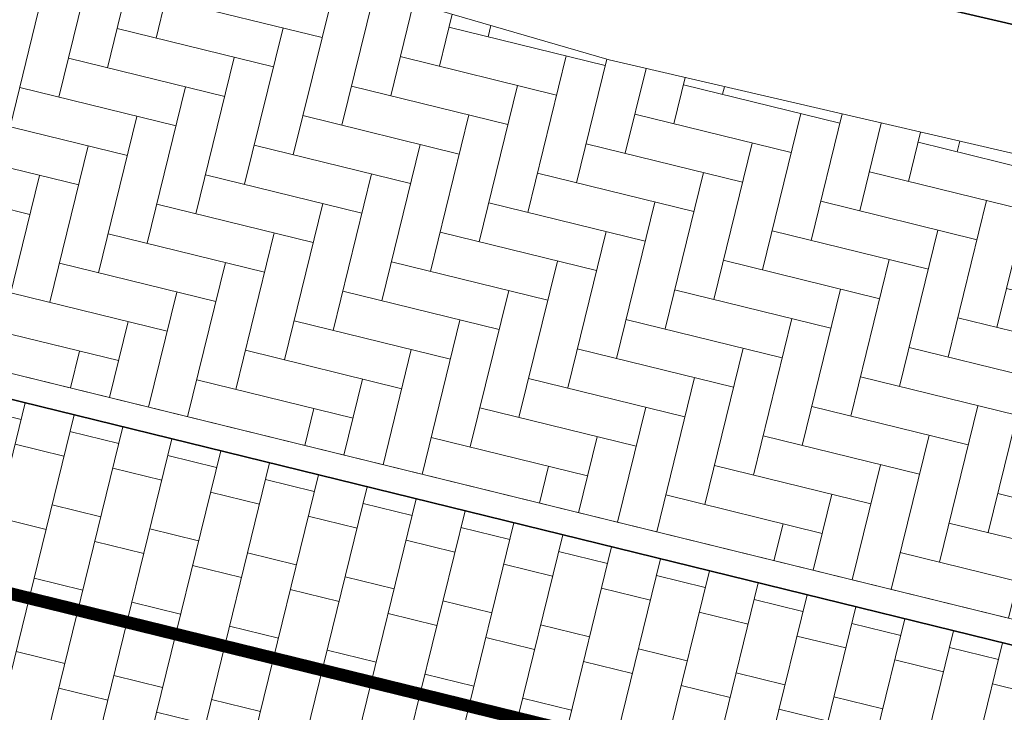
# Model space of a CAD drawing. Header units: metres. Extents: x 196674 to 197628, y 355499 to 356232.
# Tile 15 of 209: x 196950.76 to 196958.59, y 355758.31 to 355763.81. Entities that reach past the tile are written whole.
import ezdxf

# ---------------------------------------------------------------- set-up
doc = ezdxf.new("R2010")
doc.units = ezdxf.units.M
doc.linetypes.add('VW-30270_STREEP', pattern=[3, 0.3, -2.7])
doc.linetypes.add('ZZ-SYSTEEMGRENS-SO', pattern=[5, 4, -1])
doc.layers.add('N-WE-VH-HULPLIJN-G', color=40, linetype='Continuous', lineweight=5, plot=False)
doc.layers.add('N-WE-VH-KANTOPSLUITING_ACHTERKANTBAND-G', color=50, linetype='Continuous', lineweight=18)
for name, color, linetype, lineweight, true_color in [('N-WE-VH-KANTOPSLUITING_GELEIDEBAND_50 200-G', 1, 'Continuous', 35, 0xff0000), ('N-WE-VH-OPENVERHARDING_STRAATBAKSTEEN_ROOD_ELLEBOOG_LINGE-A', 7, 'Continuous', 5, 0xdaaea0), ('N-WE-VH-OPENVERHARDING_TEGEL_200x300_FIETSPAD_ROOD-A', 7, 'Continuous', 5, 0xe04d68), ('N-WE-VW-MARKERING_LANGS_STREEP_30270_010-G', 7, 'VW-30270_STREEP', 13, 0xffffff), ('X-XX-AL-GRENS_SYSTEEMGRENS-G', 7, 'ZZ-SYSTEEMGRENS-SO', 35, 0xd60036)]:
    doc.layers.add(name, color=color, linetype=linetype, lineweight=lineweight, true_color=true_color)

msp = doc.modelspace()

# ---------------------------------------------------------------- hatches: boundary and pattern name
at = {"layer": 'N-WE-VH-OPENVERHARDING_STRAATBAKSTEEN_ROOD_ELLEBOOG_LINGE-A', "true_color": 0xb05e45}
h = msp.add_hatch(dxfattribs=at)
h.set_pattern_fill('AVH-ROO_BSS_LINGEFRMT_ELLEBOOG', color=25, scale=4, angle=346.2130756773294, pattern_type=2)
h.set_pattern_definition([(346.2130756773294, (0, 0), (0.3870401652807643, 0.2345205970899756), [1.28, -0.64]), (256.2130756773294, (0.228779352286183, 0.9323411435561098), (0.3870401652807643, 0.2345205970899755), [1.28, -0.64])])
edge = h.paths.add_edge_path()
edge.add_line((196964.9628759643, 355761.2874432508), (196955.4503934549, 355763.4891045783))
edge.add_line((196955.4503934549, 355763.4891045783), (196953.0114696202, 355764.2014327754))
edge.add_line((196953.0114696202, 355764.2014327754), (196945.7692967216, 355765.9867183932))
edge.add_line((196945.7692967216, 355765.9867183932), (196940.9624771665, 355767.2621719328))
edge.add_line((196940.9624771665, 355767.2621719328), (196940.4323156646, 355767.4116583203))
edge.add_line((196940.4323156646, 355767.4116583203), (196939.4051307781, 355763.7686919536))
edge.add_line((196939.4051307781, 355763.7686919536), (196978.2407025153, 355754.2391576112))
edge.add_arc((197002.0242226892, 355851.1637890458), 99.80000005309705, 256.2130756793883, 258.889900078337)
edge.add_line((196982.7932673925, 355753.2341695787), (196981.5793124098, 355757.3354283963))
edge.add_line((196981.5793124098, 355757.3354283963), (196976.2579446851, 355758.6373522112))
edge.add_line((196976.2579446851, 355758.6373522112), (196971.6979793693, 355759.7286055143))
edge.add_line((196971.6979793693, 355759.7286055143), (196966.013846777, 355761.0441963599))
edge.add_line((196966.013846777, 355761.0441963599), (196965.8587313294, 355760.3863640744))
edge.add_line((196965.8587313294, 355760.3863640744), (196964.8232830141, 355760.5951504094))
edge.add_line((196964.8232830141, 355760.5951504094), (196964.9628759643, 355761.2874432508))
at = {"layer": 'N-WE-VH-OPENVERHARDING_TEGEL_200x300_FIETSPAD_ROOD-A'}
h = msp.add_hatch(dxfattribs=at)
h.set_pattern_fill('AVH-TEGEL_200X300_HALFST', color=256, scale=2, angle=256.2130756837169, pattern_type=2)
h.set_pattern_definition([(256.2130756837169, (0, 0), (0.3884754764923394, -0.09532473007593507), []), (346.2130756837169, (0, 0), (0.1429870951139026, 0.582713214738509), [0.4, -0.4]), (346.2130756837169, (-0.09532473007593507, -0.3884754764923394), (0.1429870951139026, 0.582713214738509), [-0.4, 0.4])])
edge = h.paths.add_edge_path()
edge.add_line((196939.3574684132, 355763.5744542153), (196938.6425329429, 355760.6608881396))
edge.add_line((196938.6425329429, 355760.6608881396), (196977.4781047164, 355751.1313537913))
edge.add_arc((197002.0242227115, 355851.1637889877), 102.9999999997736, 256.2130756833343, 259.8165633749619)
edge.add_line((196983.8138004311, 355749.7863727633), (196982.8573028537, 355753.0178304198))
edge.add_arc((197002.024222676, 355851.1637889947), 100.000000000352, 256.2130756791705, 258.94978725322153, ccw=False)
edge.add_line((196978.1930401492, 355754.0449198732), (196939.3574684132, 355763.5744542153))

# ---------------------------------------------------------------- linework, layer by layer
at = {"layer": 'N-WE-VH-HULPLIJN-G', "flags": 128}
msp.add_lwpolyline([(196966.013846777, 355761.0441963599), (196965.8587313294, 355760.3863640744), (196964.8232830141, 355760.5951504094), (196964.9628759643, 355761.2874432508), (196955.4503934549, 355763.4891045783), (196953.0114696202, 355764.2014327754), (196945.7692967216, 355765.9867183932), (196940.9624771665, 355767.2621719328), (196936.576, 355768.499)], dxfattribs=at)
for points in [[(196964.9628759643, 355761.2874432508), (196955.4503934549, 355763.4891045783), (196953.0114696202, 355764.2014327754), (196945.7692967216, 355765.9867183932), (196940.9624771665, 355767.2621719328), (196940.4323156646, 355767.4116583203), (196939.4051307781, 355763.7686919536), (196978.2407025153, 355754.2391576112, 0.01168038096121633), (196982.7932673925, 355753.2341695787), (196981.5793124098, 355757.3354283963), (196976.2579446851, 355758.6373522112), (196971.6979793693, 355759.7286055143), (196966.013846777, 355761.0441963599), (196965.8587313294, 355760.3863640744), (196964.8232830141, 355760.5951504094)], [(196939.3574684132, 355763.5744542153), (196938.6425329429, 355760.6608881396), (196977.4781047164, 355751.1313537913, 0.01572447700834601), (196983.8138004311, 355749.7863727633), (196982.8573028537, 355753.0178304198, -0.0119417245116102), (196978.1930401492, 355754.0449198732)]]:
    msp.add_lwpolyline(points, format="xyb", close=True, dxfattribs=at)
at = {"layer": 'N-WE-VH-KANTOPSLUITING_ACHTERKANTBAND-G', "flags": 128}
msp.add_lwpolyline([(196848.7404560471, 355916.8650432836), (196850.8308011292, 355911.6048432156, -0.04938916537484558), (196852.5546094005, 355905.6000674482), (196852.9441035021, 355903.469998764, 0.04938916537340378), (196854.4830238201, 355898.1092683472), (196891.173383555, 355805.7806693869, 0.2425756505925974), (196939.4051307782, 355763.7686919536), (196978.240702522, 355754.2391576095, 0.01194172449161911), (196982.8956366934, 355753.2141223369, 0.01194172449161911)], format="xyb", dxfattribs=at)
at = {"layer": 'N-WE-VH-KANTOPSLUITING_GELEIDEBAND_50 200-G', "ltscale": 0.2, "flags": 128}
msp.add_lwpolyline([(196925.7306298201, 355768.4594475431, 0.05183884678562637), (196939.3574684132, 355763.5744542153), (196978.193040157, 355754.0449198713, 0.01194172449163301), (196982.8573028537, 355753.0178304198)], format="xyb", dxfattribs=at)
at = {"layer": 'N-WE-VW-MARKERING_LANGS_STREEP_30270_010-G', "const_width": 0.1, "flags": 128}
msp.add_lwpolyline([(196999.6672429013, 355749.0922282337, 0.00691777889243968), (196990.0263284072, 355750.3753941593, -0.03054558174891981), (196977.8355724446, 355752.5881368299), (196939.0000006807, 355762.1176711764, -0.07787341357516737), (196918.5761640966, 355770.6580424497)], format="xyb", dxfattribs=at)
at = {"layer": 'X-XX-AL-GRENS_SYSTEEMGRENS-G', "ltscale": 0.5, "flags": 128}
msp.add_lwpolyline([(197173.0845801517, 355664.4267221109), (197172.678291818, 355658.1040395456), (197176.2062336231, 355657.9276386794), (197179.6585214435, 355660.8258546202), (197196.8460500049, 355641.1849859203), (197196.618113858, 355640.9851655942), (197203.3658004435, 355633.2880423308), (197204.598351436, 355636.2035375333), (197206.181120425, 355637.5931654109), (197210.3450714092, 355632.9793581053), (197211.1344663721, 355633.8542043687), (197215.577003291, 355630.1111014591), (197222.812057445, 355638.6980935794), (197225.7729980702, 355636.1981525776), (197252.4997837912, 355613.6295939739), (197256.3974516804, 355618.2471244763), (197230.4350738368, 355640.1698336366), (197234.5465854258, 355645.0395252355), (197230.9951246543, 355648.102425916), (197227.7363916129, 355651.014992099), (197227.7150354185, 355650.9915016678), (197227.3858924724, 355651.2966605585), (197230.5297411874, 355654.3837220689), (197222.7747070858, 355662.5864016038), (197213.3031688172, 355673.0409596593), (197208.7438719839, 355679.5515306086), (197204.6678372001, 355688.2834966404), (197202.9207222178, 355693.3147658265), (197202.5296188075, 355695.8358091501), (197209.2561496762, 355696.7388380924), (197208.765603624, 355699.4053961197), (197208.8375775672, 355699.4157603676), (197208.4960738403, 355702.0476424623), (197209.7550059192, 355702.1614664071), (197209.6289773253, 355703.3557373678), (197209.431316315, 355705.9322142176), (197209.3853665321, 355708.5054020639), (197209.4909423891, 355711.0763696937), (197209.825975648, 355714.406320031), (197209.1003553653, 355714.700446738), (197209.2732684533, 355715.2254737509), (197208.7827839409, 355715.4092287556), (197209.8333840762, 355718.2914021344), (197204.6571410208, 355720.1605124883), (197206.9259623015, 355726.3911903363), (197207.3755778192, 355727.6258113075), (197205.6951706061, 355728.2354618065), (197201.970541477, 355729.6509828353, -0.03199396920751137), (197199.2658455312, 355725.4928494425), (197194.4988616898, 355729.2364659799), (197191.8020115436, 355731.3330088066), (197190.6829954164, 355730.2418318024), (197188.9323846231, 355731.7580333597, 0.01582069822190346), (197191.308975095, 355733.798286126), (197190.5246250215, 355734.700084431), (197189.8547559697, 355735.4391273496), (197188.5065648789, 355737.3969406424), (197188.3768484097, 355737.5504837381), (197186.2264232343, 355740.6599554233), (197185.4143065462, 355740.8273772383), (197177.0047230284, 355735.000759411), (197161.0308464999, 355735.7499021), (197143.9921317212, 355736.546230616), (197117.3114725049, 355737.8750504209), (197104.5701917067, 355738.4152468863), (197089.3270001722, 355739.2400485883), (197089.4979420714, 355743.4763910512), (197087.6423294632, 355744.6045541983), (197087.2320594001, 355744.8539874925), (197086.4302028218, 355745.4612094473), (197085.6301577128, 355746.0670596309), (197084.2515270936, 355747.3631431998), (197083.0033431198, 355748.790046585), (197081.9521148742, 355750.2640411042), (197081.052108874, 355751.8364435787), (197080.680597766, 355752.6629727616), (197080.3089695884, 355753.4897623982), (197079.7287775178, 355755.2084983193), (197079.3027229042, 355757.0287405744), (197079.0552433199, 355758.8767777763), (197078.9881413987, 355760.748092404), (197079.0484954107, 355761.6954089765), (197079.4901165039, 355761.5482019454), (197081.8987959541, 355767.3947458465), (197083.4122910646, 355769.9863346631), (197084.9290730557, 355772.1438856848), (197085.2777218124, 355772.6391357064), (197085.9504292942, 355773.4546849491), (197087.2615113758, 355775.0451778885), (197089.4568843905, 355777.2328139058), (197092.7058230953, 355779.8115121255), (197090.7255592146, 355782.8612331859), (197090.5279328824, 355783.1655891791), (197094.0593130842, 355784.7965387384), (197089.240221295, 355793.944965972), (197079.8514273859, 355789.6587774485), (197073.1066642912, 355808.1301448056), (197062.6964714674, 355839.0387078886), (197050.201550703, 355834.8591941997), (197054.256388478, 355823.4068109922), (197060.9054150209, 355805.9824325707), (197064.0917084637, 355798.9340248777), (197065.6061934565, 355785.3714584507), (197066.4118943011, 355778.1591798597), (197064.2976158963, 355775.7696807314), (197061.8930028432, 355773.065075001), (197059.8798242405, 355770.937906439), (197059.567781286, 355770.7063368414), (197054.395078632, 355766.8676324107), (197050.1449273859, 355764.4954855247), (197046.646028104, 355763.2036366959), (197046.6485450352, 355763.1967402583), (197042.8018864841, 355761.7681380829), (197042.6247659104, 355761.7025895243), (197032.2172606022, 355760.2665015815), (197022.1724443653, 355758.1057256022), (197022.1490316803, 355758.1349914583), (197018.4791559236, 355757.3507739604), (197017.1834583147, 355757.8590001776), (197013.9320116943, 355762.4906063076), (197012.2359937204, 355764.9334332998), (197011.548662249, 355765.9454268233), (197009.5874376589, 355768.7952768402), (197008.1879451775, 355770.6627745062), (197008.1739746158, 355770.651876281), (197004.3621297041, 355775.7021426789), (197000.7500667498, 355780.6711859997), (196997.3281167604, 355785.4310589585), (196992.0624097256, 355792.5561596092), (196987.5636689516, 355799.6503659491), (196980.2918957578, 355812.3582609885), (196971.7451011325, 355828.1610038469), (196956.4456734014, 355821.2458726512), (196960.0166344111, 355812.4100996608), (196962.4976294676, 355807.0886023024, -0.6085831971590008), (196961.4131292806, 355806.2394416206), (196970.6320923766, 355792.5786144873), (196976.225457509, 355784.303374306), (196982.879968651, 355776.9163582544), (196982.5041383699, 355776.476222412), (196987.7472751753, 355765.3430715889), (196990.3620391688, 355759.9089379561), (196989.6128942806, 355758.3801676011), (196986.801356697, 355757.089894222), (196981.5916446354, 355758.3619052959), (196976.4931413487, 355759.6093032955), (196973.9250311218, 355760.2238822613), (196971.9270970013, 355760.7020113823), (196970.093883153, 355761.1263081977), (196965.2690985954, 355762.243003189), (196955.7026120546, 355764.457163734), (196954.8259486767, 355764.7114400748), (196955.7288446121, 355765.5914382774), (196946.4199106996, 355767.8862061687), (196945.5109518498, 355767.0898728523), (196943.3561815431, 355767.6616250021), (196942.0243707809, 355768.0150110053), (196940.699224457, 355768.3753913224), (196937.911680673, 355769.161377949), (196937.9158913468, 355769.1720679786), (196934.1448626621, 355770.5833311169), (196931.0328001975, 355771.949971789), (196928.1497259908, 355773.3159879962), (196926.2238803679, 355774.3657393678), (196926.7008714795, 355775.2077771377), (196923.9720996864, 355776.8118532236), (196922.1171638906, 355777.9575551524), (196917.5440237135, 355780.8012867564), (196917.0166342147, 355779.9474843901), (196915.4224701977, 355780.9309636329), (196913.0167641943, 355782.4772167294), (196912.757872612, 355782.6539056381), (196911.190523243, 355783.7714957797), (196908.5042566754, 355786.2619442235), (196907.2206986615, 355787.4460719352), (196905.8442773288, 355789.1071714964), (196903.2522146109, 355793.7425243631), (196899.3236920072, 355801.1348770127), (196896.7844047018, 355806.8801932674), (196892.3931631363, 355816.7971943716), (196889.396342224, 355823.7408055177), (196885.4294056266, 355833.1531130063), (196886.3148759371, 355833.6745129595), (196885.0357126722, 355834.4994199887), (196884.9096875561, 355834.6903417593), (196883.5318420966, 355838.2464489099), (196881.8574062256, 355842.456115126), (196879.7964254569, 355847.3435551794), (196879.5508475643, 355847.9274201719), (196877.9207976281, 355851.9810838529), (196875.2708346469, 355858.5729917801), (196872.6243587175, 355865.1536886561), (196870.4789281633, 355870.5362599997), (196868.3870366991, 355875.7889875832), (196865.3800609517, 355883.3409266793), (196863.5295936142, 355887.9873007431), (196863.4110328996, 355888.2849971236), (196862.7400305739, 355889.9711056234), (196863.0622626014, 355890.0962442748), (196861.3970005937, 355894.1395962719), (196861.4037374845, 355894.142038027), (196859.229652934, 355899.4431236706), (196859.0298403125, 355899.3580359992), (196858.8952095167, 355899.696553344), (196858.3959365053, 355900.9492390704), (196849.546747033, 355923.1807260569), (196850.1922005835, 355924.6939033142), (196860.258528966, 355928.6657372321), (196869.5490503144, 355931.0234685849), (196873.3453938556, 355931.8019435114), (196886.2438454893, 355935.4284136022), (196898.3098795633, 355938.5764862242), (196898.3110943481, 355938.5724965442), (196903.1917021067, 355939.7712405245), (196904.7097162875, 355939.0568809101), (196905.0282216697, 355938.2924679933), (196909.0130922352, 355939.952830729), (196908.2642147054, 355942.2627148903), (196902.9799573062, 355958.738663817), (196902.4497829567, 355960.2008490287), (196901.8115777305, 355961.6192158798), (196900.9680556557, 355963.3204536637), (196898.0063144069, 355968.7541705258), (196894.5625896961, 355975.3226559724), (196892.3896866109, 355979.4813913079), (196888.5416758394, 355987.5664713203), (196887.4815956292, 355987.0834539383), (196885.6442474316, 355986.3271839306), (196885.5076204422, 355986.6344104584), (196873.7642690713, 355982.4273955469), (196860.8311621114, 355977.7025315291), (196860.6501748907, 355978.1868262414), (196859.8859481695, 355980.2917607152), (196853.3128873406, 355977.7107309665), (196853.73029577, 355976.6477246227), (196849.4907683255, 355974.9886047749), (196849.0872389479, 355976.0301083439), (196843.9608105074, 355973.9918913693), (196837.8119168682, 355989.4043746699), (196834.5901124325, 355988.2958011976), (196829.2277835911, 355986.0429299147), (196828.1156368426, 355985.4996470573), (196826.3328622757, 355984.7522034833), (196824.2538081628, 355989.7933135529), (196823.3493071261, 355989.4238303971), (196821.5217528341, 355993.9636112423), (196822.4415567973, 355994.327010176), (196811.4142395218, 356022.6098143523), (196811.1941616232, 356022.5241126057), (196809.0787073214, 356027.7608173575), (196808.1570951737, 356027.399245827), (196802.10045471, 356042.8370581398), (196803.0324375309, 356043.2047289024), (196801.2251267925, 356047.7859519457), (196800.9629805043, 356047.6825342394), (196799.5580754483, 356051.2186581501), (196798.9326303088, 356050.9700967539), (196795.7620501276, 356058.7913388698), (196785.962956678, 356083.7526770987), (196782.5256602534, 356092.3853087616), (196783.4607012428, 356092.7526788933), (196781.019036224, 356098.8045971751), (196780.1137519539, 356098.4428009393), (196778.7301102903, 356101.9178165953), (196774.5320198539, 356112.348299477), (196772.2902714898, 356117.515377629), (196776.44078803, 356119.079716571), (196791.849465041, 356131.7811384), (196790.0748953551, 356134.2200693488), (196802.0204483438, 356142.8516660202), (196802.0676224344, 356142.8083428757), (196807.6543048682, 356146.8198669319), (196821.3261595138, 356152.9520820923), (196824.118863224, 356147.8038902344), (196826.9348279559, 356140.6494155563), (196826.9667213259, 356140.5675271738), (196829.5085456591, 356133.5350799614), (196829.5777539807, 356133.3434260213), (196832.2898444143, 356127.7055041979), (196833.7548698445, 356124.6604513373), (196834.9901440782, 356122.0931766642), (196835.0225480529, 356122.0325953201), (196835.1990731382, 356121.7003128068), (196837.0506620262, 356117.8328811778), (196837.4462851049, 356117.0125892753), (196839.1926216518, 356113.3926815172), (196841.4323661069, 356114.511984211), (196841.8392721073, 356113.6336860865), (196848.0955434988, 356116.517072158), (196847.6769788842, 356117.425259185), (196852.5147321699, 356119.6548795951), (196850.4481800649, 356123.3458274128), (196845.5717484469, 356132.2801574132), (196843.8176550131, 356136.7414412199), (196842.4688873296, 356140.1178663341), (196840.0819394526, 356146.0228419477), (196839.9684512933, 356146.3257976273), (196837.6473192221, 356152.5214195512), (196836.4018865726, 356158.1741344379), (196834.8989662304, 356157.8391461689), (196833.0580044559, 356165.8451506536), (196834.6039987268, 356166.1812686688), (196833.231549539, 356172.4004655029), (196818.5547710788, 356168.2850407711), (196819.0904617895, 356165.4031631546), (196818.6774567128, 356164.7734485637), (196805.8544307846, 356160.1790812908), (196763.847697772, 356130.3813046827), (196763.5509762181, 356130.4127969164), (196762.5818188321, 356130.5249803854), (196761.7183121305, 356129.7086118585, 0.04730650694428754), (196752.2297252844, 356136.4176360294), (196747.6793319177, 356140.070134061), (196742.0814451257, 356144.4630395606), (196738.7537234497, 356147.2546337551), (196734.7560397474, 356150.8499354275), (196729.666907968, 356145.2019173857), (196729.4110213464, 356144.9179294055), (196728.5373751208, 356145.25504501), (196726.9098917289, 356145.8830452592), (196726.6614752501, 356145.2392657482), (196726.5077088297, 356145.3668838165), (196724.5966113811, 356147.0002316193), (196723.2386024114, 356148.3499242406), (196720.9989937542, 356150.8008754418), (196719.8259691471, 356152.0571855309), (196717.8551161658, 356153.8806850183), (196716.3066054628, 356155.1783671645), (196713.4920412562, 356157.0380855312), (196712.711518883, 356157.526736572), (196710.5865978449, 356158.6597682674), (196709.0460740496, 356159.8798850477, -0.1436820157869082), (196707.9944026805, 356162.614189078), (196707.7956403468, 356165.0395700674), (196705.255843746, 356165.9921554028), (196703.9080476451, 356165.8817021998), (196704.296213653, 356161.5859622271), (196704.322643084, 356161.4572245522), (196699.9945406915, 356161.1598107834), (196700.4765585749, 356140.6409319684, -0.8375811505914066), (196697.1042396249, 356117.7401990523), (196690.2804314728, 356092.1839640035, 0.01148923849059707), (196682.1238954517, 356058.6533288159), (196678.2447453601, 356040.9444071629), (196676.8078900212, 356034.3849397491), (196676.7367004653, 356034.0373672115), (196673.76097036, 356020.1679628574), (196685.4972137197, 356017.0123139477), (196688.4141098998, 356023.4875724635), (196684.7023326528, 356025.1594317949), (196684.8709302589, 356032.3200466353), (196686.954459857, 356036.67925281), (196701.2270857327, 356066.3816892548), (196697.4228360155, 356068.2135735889), (196701.9253072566, 356087.990611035), (196702.113404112, 356090.4525884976), (196703.1938799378, 356090.1812386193), (196704.7481254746, 356094.7148607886), (196705.3277865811, 356095.9075069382), (196706.1690198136, 356096.9042763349), (196707.142583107, 356097.5850231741), (196708.3354430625, 356098.0646037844), (196709.2981925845, 356097.8962027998), (196710.1314496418, 356097.4912135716), (196711.0135994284, 356096.7398888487), (196711.613187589, 356094.6944549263), (196715.3306055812, 356098.6467015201), (196723.1713741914, 356104.959617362), (196732.8379125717, 356111.0407349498), (196733.3237033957, 356110.1763676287), (196733.395023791, 356110.047721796, 0.4142124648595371), (196734.754474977, 356109.6579975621), (196736.9542150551, 356108.9736747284, -0.02164444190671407), (196739.4192796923, 356107.5715157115, 0.0006306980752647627), (196739.4214182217, 356107.5701773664, -0.2262979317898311), (196739.4250952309, 356107.5644124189), (196739.8764398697, 356106.708415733), (196739.5816296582, 356106.4366577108), (196740.3007240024, 356104.7008456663), (196740.9509263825, 356104.9922062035), (196741.9809548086, 356103.0387080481), (196744.8395286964, 356104.2229286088, -0.3990416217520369), (196746.5871881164, 356103.5518771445), (196746.6513408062, 356103.3996378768), (196746.689370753, 356103.0266088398), (196746.4151777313, 356101.5848105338), (196747.429397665, 356101.3609511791), (196747.5333455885, 356101.2994572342), (196747.5384435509, 356101.2929342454), (196766.0705486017, 356056.7132555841), (196765.1623874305, 356056.3282861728), (196767.2394890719, 356051.1270879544), (196768.1793575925, 356051.5344794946), (196771.4711978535, 356043.8233024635), (196774.40164759, 356036.7635904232), (196774.0151730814, 356036.5839879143), (196774.7283105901, 356034.7171646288), (196775.4376722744, 356034.2825268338), (196775.853972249, 356033.3023071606), (196775.6600364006, 356032.5504327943), (196776.765634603, 356029.8908119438), (196776.718840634, 356029.8583752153), (196777.0974306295, 356028.7594125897), (196777.9658206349, 356027.7189745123), (196778.0591666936, 356026.3169710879), (196778.4461698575, 356025.4565066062), (196778.8262353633, 356024.4427094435), (196778.82622122, 356024.4427022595), (196778.8266270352, 356024.4416646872), (196779.3783198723, 356022.97006407), (196779.3990069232, 356022.9782259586), (196780.7255773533, 356019.5865020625), (196780.754093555, 356019.5982524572), (196782.2401021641, 356015.8367131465), (196783.4327975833, 356012.7766123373), (196782.5021506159, 356012.4159202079), (196784.7325956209, 356006.6609931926), (196786.038590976, 356007.1671596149), (196787.6956637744, 356002.99373992), (196787.5357676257, 356002.9336515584), (196788.527525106, 356000.4577747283), (196788.2725773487, 356000.3582829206), (196788.9724314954, 355999.1126709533), (196789.3908675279, 355998.5302971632), (196789.7536275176, 355998.0254125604), (196789.9147147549, 355996.5999778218), (196790.4410486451, 355995.4737364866), (196790.4469192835, 355995.47546678), (196790.6242366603, 355994.9662783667), (196790.9335315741, 355995.0883984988), (196793.8902314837, 355987.5860400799), (196793.7542048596, 355987.5476454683), (196795.505857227, 355983.2445885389), (196795.6242983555, 355983.312781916), (196796.991807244, 355979.8198586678), (196797.0047048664, 355979.7233568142), (196796.9933585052, 355979.6824914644), (196796.9669683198, 355979.6505170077), (196796.822975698, 355979.5766059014), (196795.3985459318, 355979.0322727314), (196797.1469514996, 355974.4569848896), (196797.1501836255, 355974.4582530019), (196795.4187218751, 355970.4877992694), (196796.2201695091, 355969.6560949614), (196797.0849824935, 355967.4537241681), (196798.9466017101, 355968.1847329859), (196800.5529653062, 355968.8170288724), (196800.6150046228, 355968.7023501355), (196800.8616512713, 355968.7744826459), (196801.6407865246, 355967.8232749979), (196801.6785991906, 355967.7771113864), (196801.6961792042, 355966.4146603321), (196801.7040832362, 355965.8020978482, 0.2098831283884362), (196802.0368526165, 355965.0700742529, 0.1229137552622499), (196802.0944480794, 355964.5891732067), (196802.9107575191, 355962.4451987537), (196803.0986146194, 355962.5296289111, 0.04929694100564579), (196803.2118388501, 355962.3687718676), (196804.3748923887, 355961.0206686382), (196804.4152792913, 355960.973855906), (196804.4401436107, 355960.2826278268), (196804.4459236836, 355960.1212617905), (196803.9148513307, 355960.1157297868), (196805.8237591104, 355955.3454282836), (196806.4277367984, 355955.633371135), (196806.6532355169, 355955.5186944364), (196807.0270248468, 355954.5686016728), (196806.896691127, 355954.2200849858), (196806.3685258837, 355953.9064868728), (196808.2467157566, 355949.1968786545), (196809.0713129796, 355949.5131897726), (196810.7611227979, 355945.21653999), (196812.8164223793, 355939.9905657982), (196815.7958787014, 355932.7153467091), (196817.2786866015, 355929.1286764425), (196819.2233460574, 355924.3463577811), (196820.974699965, 355919.8030463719), (196821.7022264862, 355917.7120897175), (196822.8275510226, 355914.9902061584), (196826.5518493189, 355905.5439142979), (196827.5083210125, 355903.1053161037), (196827.5308293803, 355903.1196992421), (196828.5703350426, 355900.3870734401, 0.1057314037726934), (196828.7975064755, 355900.0358952, 0.1359501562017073), (196828.9295866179, 355899.5185573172), (196829.4561675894, 355898.5993144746), (196829.938950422, 355897.0408730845, 0.1142322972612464), (196830.1661458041, 355896.6512290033, 0.1021066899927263), (196830.23636084, 355896.2531616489), (196830.8234352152, 355894.775179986, 0.09413674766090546), (196831.0235326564, 355894.4601106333, 0.07582889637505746), (196831.0699955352, 355894.1621297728), (196831.3336353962, 355893.3277624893), (196830.5490288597, 355891.650566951), (196830.730654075, 355891.1774844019), (196831.6305612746, 355889.0373983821), (196832.1718899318, 355888.9724389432), (196833.8661398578, 355884.6967749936), (196833.0916363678, 355884.3898747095), (196834.2334853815, 355881.5063921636), (196835.7340846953, 355881.0039957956), (196836.3963712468, 355880.6373454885), (196840.5779483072, 355870.1214583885), (196841.1998491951, 355870.3833319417), (196841.8607508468, 355868.7841549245), (196841.3542408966, 355868.5492854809), (196842.9471889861, 355864.5225379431), (196843.474497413, 355864.7627851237), (196844.0946204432, 355863.1667495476), (196843.4777571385, 355862.8872750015), (196845.6058022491, 355857.295932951), (196845.6591832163, 355857.3179956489), (196848.9573390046, 355849.3870718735), (196849.4691744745, 355849.5945842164), (196850.1900661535, 355847.7561027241), (196849.7024440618, 355847.5164343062), (196851.7354952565, 355842.3219023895), (196851.9803218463, 355841.6963600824), (196852.2130822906, 355841.1927849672), (196852.6975573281, 355840.1446276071), (196853.8314006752, 355837.546665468), (196857.1022606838, 355828.931799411), (196857.1021774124, 355828.9317655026), (196857.104474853, 355828.9259676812), (196857.5027287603, 355827.8770374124), (196857.5177064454, 355827.8831363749), (196859.2608649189, 355823.4841013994, 0.1197895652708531), (196859.5336863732, 355823.098470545, 0.1217854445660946), (196859.5998818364, 355822.6230344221), (196860.3813539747, 355820.6705579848), (196861.5845120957, 355817.6645162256), (196865.3571916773, 355808.1762108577), (196866.650424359, 355804.9223955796), (196866.9894190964, 355804.0482756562), (196869.9609907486, 355796.3858853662), (196870.2417437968, 355795.6982130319), (196874.2597470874, 355785.8213624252), (196876.4751023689, 355779.9106257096), (196876.5248359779, 355779.9270586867), (196877.4783340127, 355777.609714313), (196877.4870572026, 355777.6127263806, 0.01261409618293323), (196879.1276028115, 355773.4671132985), (196880.5794819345, 355769.9265380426), (196879.4564760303, 355768.8985009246), (196871.5899269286, 355765.9267262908), (196874.6150694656, 355763.7405958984), (196870.7815163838, 355762.3431721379), (196871.1765744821, 355761.2637959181), (196873.4589399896, 355754.9534811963), (196873.8205499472, 355753.8743063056), (196877.933770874, 355755.2526192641), (196879.3161058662, 355751.4604592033), (196887.4423074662, 355755.0355723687), (196887.6524770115, 355755.1609821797), (196887.7433886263, 355755.192988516), (196887.8657880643, 355755.2134610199), (196887.9953583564, 355755.215742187), (196888.0352466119, 355755.2100166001), (196888.0806541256, 355755.194805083), (196888.1556229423, 355755.1569219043), (196888.2342456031, 355755.1058393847), (196888.2799178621, 355755.067193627), (196888.3187308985, 355755.0246841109), (196888.3560790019, 355754.9712798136), (196888.4037650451, 355754.8834089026), (196890.242957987, 355750.9480844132), (196890.4947138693, 355750.6026519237), (196890.4494791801, 355750.5430745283), (196891.628236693, 355748.1977836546), (196891.6577586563, 355747.9263099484), (196893.7087405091, 355743.5292781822), (196894.4921495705, 355741.852565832), (196896.872192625, 355740.7600377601), (196896.2575067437, 355739.8318439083), (196898.2715684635, 355738.9073148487), (196899.8509010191, 355738.4527733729), (196902.2825244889, 355737.7529374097), (196907.1457714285, 355736.3532654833), (196917.8474241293, 355733.273265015), (196918.1089377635, 355734.2346253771), (196926.0062285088, 355731.9296392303), (196927.0971120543, 355732.0253109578), (196927.2914126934, 355732.7211091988), (196949.25195892, 355726.9179402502), (196950.9690876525, 355725.7952060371), (196950.858498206, 355725.3568524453), (196952.0887336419, 355725.1461394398), (196952.8819526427, 355724.9555262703), (196952.8603227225, 355724.8954303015), (196952.056959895, 355721.6922553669), (196951.4518210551, 355719.279440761), (196959.2800080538, 355717.3161154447), (196960.8516613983, 355723.8815794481), (196967.4256969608, 355722.1306030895), (196973.9033481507, 355720.4361775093), (196977.8684934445, 355719.3989738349), (196980.4243569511, 355718.8238264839), (196993.7588386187, 355715.5105551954), (196994.7639516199, 355716.0034841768), (196994.9897167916, 355716.0545171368), (196996.5017647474, 355715.9488593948), (196997.3169796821, 355715.6092477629), (196997.9952041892, 355715.036856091), (196998.4610569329, 355714.3165586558), (196998.8408934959, 355713.1578975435), (196998.8373696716, 355713.1068020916), (196998.8026880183, 355712.6039181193), (196998.5054317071, 355711.57326714), (196998.967312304, 355710.0772094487), (197001.8739445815, 355710.9575141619), (197005.9055135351, 355697.924832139), (197007.9029397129, 355691.7178882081), (197012.9334617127, 355675.5491580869), (197017.8784535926, 355659.8034283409), (197019.9986344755, 355652.9868181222), (197022.5523518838, 355644.9202439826), (197025.6999454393, 355634.5227791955), (197025.7567598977, 355634.1895291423), (197025.7192859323, 355633.9168304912), (197025.6181435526, 355633.7020966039), (197025.4453286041, 355633.4758310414), (197025.195021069, 355633.3010221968), (197024.8842618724, 355633.1887622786), (197022.7809993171, 355632.7952119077), (197021.2249886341, 355633.6494658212), (197017.690051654, 355632.6264885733), (197017.7273360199, 355632.4752797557), (197014.1229230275, 355631.4103093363), (197014.0722671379, 355631.5493647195), (197010.0124796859, 355630.3545619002), (197006.5432104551, 355629.6017441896), (197006.5540181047, 355629.5513084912), (197001.1443281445, 355628.4894595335), (196999.2574320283, 355628.1228370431), (197001.9823300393, 355614.4304461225), (197003.2307288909, 355614.6849740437), (197003.6205128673, 355613.1185353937), (197004.006443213, 355611.2187676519), (197003.9614653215, 355611.2096196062), (197004.2119997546, 355610.206901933), (197004.3094756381, 355609.7270704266), (197004.3307955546, 355609.7314437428), (197004.8907984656, 355607.4901357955), (197029.380694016, 355613.7773555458), (197029.3841525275, 355613.7521287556), (197029.4775205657, 355613.7547588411), (197031.0334295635, 355607.6447371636), (197027.1484354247, 355606.7099934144), (197028.7114272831, 355600.2542212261), (197028.8948398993, 355600.3195751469), (197029.4531395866, 355598.0973388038), (197030.7251398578, 355593.0343377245), (197031.3437632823, 355590.5737261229), (197031.1685464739, 355590.5261238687), (197032.7880676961, 355584.152430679), (197036.6741025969, 355585.3719723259), (197038.212636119, 355579.409403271), (197038.2010121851, 355579.4060264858), (197038.2728747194, 355579.1493745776), (197038.1803194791, 355579.1132554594), (197039.3673898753, 355574.1879968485), (197040.0304268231, 355571.0320611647), (197040.88012635, 355567.656390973), (197041.2093863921, 355566.3427106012), (197041.6648791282, 355566.4332058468), (197042.8515333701, 355561.7517462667), (197043.1005016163, 355560.7271915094), (197044.6430261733, 355554.3201080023), (197045.6960009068, 355554.5759243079), (197046.0663295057, 355552.9632527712), (197063.3112487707, 355556.2858520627), (197062.5528863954, 355564.4253253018), (197069.6953954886, 355564.7548009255), (197074.0489944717, 355565.8013962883), (197074.0651927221, 355569.3434042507), (197066.8277845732, 355574.7719568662), (197065.569183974, 355592.4263893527), (197065.9890710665, 355592.2571108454), (197066.9647035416, 355591.9362835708), (197067.948629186, 355591.6804678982), (197069.8143987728, 355591.2835510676), (197070.9138968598, 355590.9670390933), (197072.0547459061, 355590.5568482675), (197073.3952542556, 355590.1721260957, -0.1152568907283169), (197081.1782353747, 355583.3636143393), (197088.1711537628, 355574.4210026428), (197092.5545327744, 355568.8154951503), (197099.4778845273, 355574.1657522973), (197101.0604109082, 355575.3887037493), (197095.3593342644, 355582.7660237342), (197094.9766501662, 355582.4665704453), (197094.8981522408, 355582.7529220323), (197094.2118387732, 355584.4945289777), (197092.7090311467, 355587.275688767), (197091.4245338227, 355588.9961585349), (197089.3067641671, 355591.1364624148), (197086.8976383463, 355592.962353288), (197085.5348704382, 355593.9300294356), (197077.2085234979, 355604.9027706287, -0.1058183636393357), (197071.6588760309, 355616.7440490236), (197070.2271579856, 355628.1527461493), (197068.8732504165, 355641.9015009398), (197068.754855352, 355648.6106856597), (197069.0445282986, 355655.8010382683), (197070.1813272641, 355663.7801162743), (197072.5559036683, 355674.3024406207), (197085.7316641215, 355673.7582615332), (197087.7834693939, 355674.5971967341), (197090.8065214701, 355674.4470028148), (197098.1397626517, 355681.0156148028), (197098.4240622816, 355685.9810240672), (197101.9406964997, 355685.7710316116), (197102.3433846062, 355697.078343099), (197156.4463787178, 355694.9579822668), (197156.2249856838, 355688.6267763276), (197150.0560632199, 355688.8424945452), (197149.8181020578, 355683.7954412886), (197156.0430107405, 355683.50194597), (197155.9434362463, 355681.3833071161), (197156.9940530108, 355681.3047563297), (197158.577914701, 355681.1016482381), (197160.1073547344, 355680.7434348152), (197161.7057278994, 355680.1852727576), (197163.2304949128, 355679.453872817), (197164.6201168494, 355678.5906370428), (197165.2392169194, 355678.1079641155), (197164.835822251, 355677.6446703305), (197163.4881835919, 355676.095416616), (197166.6344331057, 355672.654307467), (197167.6288975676, 355673.3756308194), (197167.9025847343, 355672.918075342), (197168.564826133, 355671.7474093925), (197169.0719519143, 355670.160087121), (197169.4840139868, 355668.6115914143), (197169.5948482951, 355667.1735395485), (197169.7172811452, 355664.6284666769), (197173.0845635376, 355664.4267231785)], format="xyb", dxfattribs=at)

doc.saveas('drawing.dxf')
